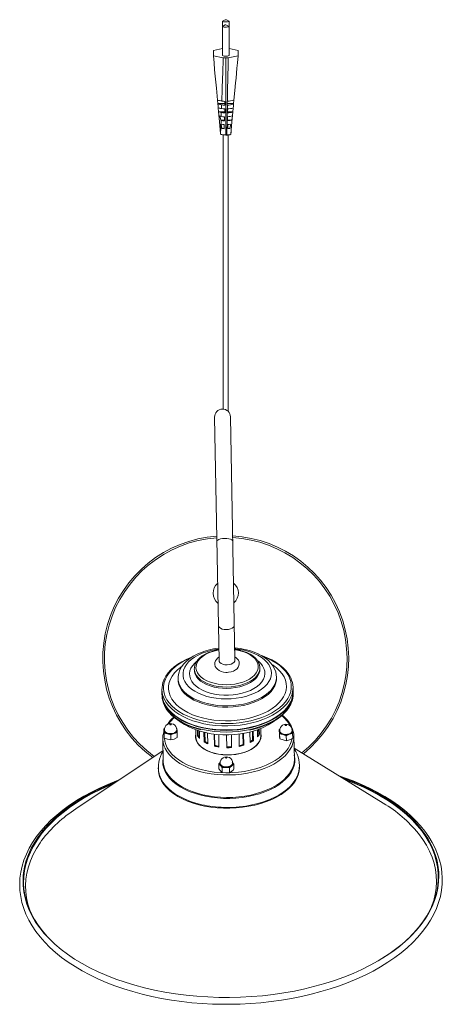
# Model space of a CAD drawing. Header units: millimetres. Extents: x -143 to 785, y -905 to 240.
# Tile 3 of 3: x -143 to 114, y -361 to 240. Entities that reach past the tile are written whole.
import ezdxf

# ---------------------------------------------------------------- set-up
doc = ezdxf.new("R2010")
doc.units = ezdxf.units.MM

msp = doc.modelspace()

# ---------------------------------------------------------------- linework, layer by layer
at = {"color": 7, "linetype": 'Continuous', "lineweight": 15}
for p, q in [((-19.83, 238.96), (-19.83, 218.02)), ((-15.83, 235.81), (-15.83, 238.96)), ((-15.83, 218.02), (-15.83, 235.8)), ((-19.83, 222.38), (-25.33, 221.16)), ((-10.33, 221.16), (-15.83, 222.38)), ((-25.33, 221.16), (-25.33, 217.97)), ((-25.33, 217.97), (-19.33, 216.76)), ((-19.33, 216.76), (-16.33, 216.76)), ((-17.83, 169.56), (-17.83, 216.76)), ((-16.33, 216.76), (-10.33, 217.97)), ((-10.68, 213.72), (-10.33, 217.97)), ((-10.33, 217.97), (-10.33, 221.16)), ((-22.57, 188.75), (-22.75, 190.84)), ((-22.57, 188.75), (-18.34, 188.75)), ((-22.57, 188.75), (-22.57, 188.45)), ((-18.34, 187.77), (-18.34, 190.12)), ((-16.81, 190.12), (-16.91, 190.12)), ((-16.91, 190.12), (-16.91, 187.77)), ((-16.91, 188.75), (-13.08, 188.75)), ((-16.91, 187.77), (-16.85, 187.77)), ((-13.08, 188.75), (-12.9, 190.78)), ((-13.08, 188.38), (-13.08, 188.75)), ((-22.14, 183.7), (-22.35, 186.11)), ((-22.14, 183.7), (-18.47, 183.7)), ((-22.14, 183.7), (-22.14, 183.68)), ((-20.82, 178.65), (-21.44, 181.22)), ((-18.6, 178.25), (-18.6, 180.71)), ((-18.47, 183.06), (-18.47, 185.48)), ((-16.78, 185.48), (-16.78, 183.07)), ((-16.78, 183.7), (-13.51, 183.7)), ((-16.65, 180.73), (-16.65, 178.27)), ((-14.2, 178.65), (-13.74, 181.22)), ((-13.51, 183.7), (-13.31, 186.04)), ((-13.51, 183.6), (-13.51, 183.7)), ((-20.98, 170.16), (-20.7, 178.62)), ((-20.82, 178.65), (-20.7, 178.62)), ((-20.82, 178.65), (-18.6, 178.65)), ((-20.26, 173.6), (-20.61, 176.17)), ((-18.73, 173.43), (-18.73, 175.89)), ((-16.65, 178.65), (-14.2, 178.65)), ((-16.52, 175.91), (-16.52, 173.46)), ((-15.29, 173.6), (-14.69, 176.17)), ((-20.99, 170.34), (-20.99, 170.29)), ((-20.98, 170.21), (-20.98, 170.15)), ((-20.98, 170.16), (-20.98, 170.15)), ((-20.26, 173.6), (-18.73, 173.6)), ((-19.33, 2.18), (-19.33, 169.91)), ((-16.52, 173.46), (-15.29, 173.6)), ((-16.52, 173.6), (-15.29, 173.6)), ((-16.33, 0.78), (-16.33, 169.91)), ((-14.72, 169.97), (-14.55, 171.43)), ((-14.72, 170.63), (-14.72, 170.71)), ((-14.66, 170.15), (-14.66, 170.15)), ((-24.63, -2.64), (-21.93, -151.14)), ((-12.23, -150.97), (-14.93, -2.47)), ((-36.98, -155.86), (-36.99, -156.32)), ((3, -156.1), (3.01, -155.59)), ((3.02, -156.41), (3.01, -155.59)), ((-46.88, -162.25), (-46.86, -163.08)), ((-36.99, -156.32), (-36.97, -157.14)), ((13.13, -161.98), (13.11, -161.16)), ((13.11, -161.26), (13.11, -161.16)), ((23.27, -170.02), (23.23, -167.55)), ((-56.76, -169.01), (-56.71, -171.47)), ((-56.71, -171.72), (-56.71, -171.6)), ((-56.71, -171.72), (-56.69, -172.75)), ((23.28, -170.14), (23.28, -170.26)), ((23.3, -171.29), (23.28, -170.26)), ((-55.15, -192.66), (-55.51, -192.82)), ((-55.51, -192.82), (-55.46, -195.89)), ((-55.37, -195.43), (-55.44, -193.99)), ((-55.38, -197.33), (-55.31, -198.5)), ((-55.37, -195.43), (-55.31, -198.5)), ((-55.37, -195.43), (-53.35, -195.89)), ((-55.29, -193.68), (-55.29, -193.94)), ((-55.29, -193.98), (-55.29, -193.94)), ((-53.35, -195.89), (-51.33, -196.61)), ((-51.33, -196.61), (-49.39, -195.77)), ((-51.33, -196.61), (-51.28, -199.68)), ((-49.39, -195.77), (-47.44, -195.19)), ((-47.38, -198.26), (-49.33, -199.11)), ((-47.67, -193.5), (-47.67, -193.54)), ((-47.67, -193.8), (-47.67, -193.54)), ((-47.44, -195.19), (-47.51, -193.75)), ((-47.44, -195.19), (-47.38, -198.26)), ((-36.15, -193.44), (-36.07, -197.79)), ((-36.06, -193.41), (-36.04, -194.5)), ((-34.98, -197.14), (-35.04, -193.76)), ((-34.98, -197.14), (-34.25, -196.94)), ((-34.3, -194.01), (-34.25, -196.94)), ((-33.83, -194.17), (-33.75, -198.68)), ((-30.99, -200.87), (-31.09, -194.92)), ((-30.53, -195.07), (-30.44, -200.53)), ((-28.93, -195.41), (-28.81, -202.02)), ((-24.76, -203.42), (-24.89, -196.09)), ((-24.6, -196.13), (-24.47, -202.98)), ((-22.09, -196.39), (-21.96, -203.99)), ((-17.25, -204.39), (-17.39, -196.57)), ((-14.27, -203.84), (-14.4, -196.5)), ((-14.39, -196.5), (-14.25, -204.3)), ((-9.59, -203.64), (-9.73, -196.09)), ((-7.18, -202.49), (-7.31, -195.72)), ((-6.99, -195.66), (-6.85, -202.9)), ((-2.96, -201.28), (-3.08, -194.82)), ((-1.48, -199.7), (-1.58, -194.43)), ((-1.01, -194.25), (-0.9, -200.01)), ((1.64, -197.67), (1.56, -193.43)), ((1.96, -195.91), (1.91, -193.29)), ((2.71, -196.06), (1.96, -195.91)), ((2.65, -192.99), (2.71, -196.06)), ((3.5, -193.37), (3.49, -192.65)), ((3.6, -197.07), (3.53, -192.72)), ((14.82, -193.3), (15.22, -193.12)), ((14.82, -193.3), (14.88, -196.37)), ((14.82, -193.3), (14.92, -194.47)), ((14.99, -197.8), (14.88, -196.37)), ((14.92, -194.47), (15.03, -195.9)), ((15.09, -198.97), (14.99, -197.8)), ((15.03, -195.9), (15.09, -198.97)), ((15.03, -195.9), (17.06, -196.35)), ((15.08, -194.13), (15.08, -194.38)), ((17.06, -196.35), (19.1, -197.06)), ((19.1, -197.06), (21.03, -196.19)), ((19.1, -197.06), (19.16, -200.12)), ((22.7, -194.24), (22.69, -193.99)), ((22.85, -194.16), (22.75, -192.99)), ((22.96, -195.6), (22.85, -194.16)), ((22.96, -195.6), (23.02, -198.67)), ((24.02, -211.25), (23.77, -197.52)), ((-56.21, -198.98), (-55.96, -212.7)), ((-53.29, -199.22), (-55.31, -198.5)), ((-51.28, -199.68), (-53.29, -199.22)), ((-49.33, -199.11), (-51.28, -199.68)), ((-35.16, -201.06), (-35.15, -201.36)), ((-30.99, -200.87), (-30.44, -200.53)), ((-24.76, -203.42), (-24.47, -202.98)), ((-14.25, -204.3), (-14.27, -203.84)), ((-6.85, -202.9), (-7.18, -202.49)), ((-0.9, -200.01), (-1.48, -199.7)), ((2.82, -200.66), (2.81, -200.37)), ((17.13, -199.68), (15.09, -198.97)), ((19.16, -200.12), (17.13, -199.68)), ((21.09, -199.53), (19.16, -200.12)), ((-56.08, -206.16), (-109.21, -241.68)), ((78.29, -238.27), (23.91, -204.7)), ((-22.01, -214.14), (-21.19, -213.37)), ((-22.01, -214.14), (-21.95, -217.21)), ((-22.01, -214.14), (-21.03, -215.18)), ((-21.26, -213.98), (-21.25, -214.24)), ((-21.03, -215.18), (-20.05, -216.48)), ((-15.49, -216.64), (-14.18, -215.42)), ((-12.87, -214.46), (-13.85, -213.16)), ((-13.63, -214.1), (-13.64, -213.84)), ((-12.87, -214.46), (-12.82, -217.53)), ((-58.95, -216.77), (-58.94, -216.61)), ((-20.97, -218.51), (-21.95, -217.21)), ((-20, -219.55), (-20.97, -218.51)), ((-20.05, -216.48), (-17.77, -216.43)), ((-20.05, -216.48), (-20, -219.55)), ((-17.71, -219.76), (-20, -219.55)), ((-17.77, -216.43), (-15.49, -216.64)), ((-15.43, -219.71), (-17.71, -219.76)), ((-15.49, -216.64), (-15.43, -219.71)), ((-14.12, -218.76), (-15.43, -219.71))]:
    msp.add_line(p, q, dxfattribs=at)
at = {"color": 8, "linetype": 'Continuous', "lineweight": 15}
msp.add_line((-58.93, -218.13), (-58.95, -216.77), dxfattribs=at)
at = {"color": 7, "linetype": 'Continuous', "lineweight": 15, "flags": 128}
for points in [[(-15.8, 238.99), (-16.9, 239.68), (-17.37, 239.89), (-17.69, 239.96), (-18.21, 239.91), (-19.86, 238.98)], [(-15.8, 235.8), (-16.9, 236.49), (-17.37, 236.7), (-17.69, 236.77), (-18.21, 236.72), (-19.86, 235.79)], [(-19.8, 238.96), (-19.82, 238.93), (-19.64, 238.83), (-19.26, 238.74), (-18.71, 238.67), (-18.07, 238.64), (-17.4, 238.64), (-16.78, 238.69), (-16.27, 238.76), (-15.94, 238.85), (-15.83, 238.96), (-15.83, 238.96)], [(-19.8, 235.78), (-19.82, 235.74), (-19.64, 235.64), (-19.26, 235.55), (-18.71, 235.48), (-18.07, 235.45), (-17.4, 235.46), (-16.78, 235.5), (-16.27, 235.57), (-15.94, 235.67), (-15.83, 235.77), (-15.83, 235.78)], [(-22.79, 190.85), (-23.5, 198.17), (-24.21, 205.47), (-24.58, 209.32), (-24.95, 213.62), (-25.33, 217.97)], [(-20.29, 190.35), (-20.02, 197.41), (-19.75, 204.45), (-19.64, 207.21), (-19.54, 210.26), (-19.43, 213.51), (-19.33, 216.76)], [(-16.81, 190.12), (-16.67, 197.21), (-16.54, 204.28), (-16.49, 207.05), (-16.43, 210.13), (-16.38, 213.45), (-16.33, 216.76)], [(-11.83, 201.42), (-11.54, 204.36), (-11.26, 207.3), (-10.97, 210.36), (-10.68, 213.72)], [(-12.86, 190.79), (-12.28, 196.75), (-11.83, 201.42)], [(-22.36, 186.12), (-22.48, 187.43), (-22.57, 188.45)], [(-20.46, 185.74), (-20.41, 187.03), (-20.38, 188.02)], [(-18.34, 190.12), (-19.15, 190.17), (-19.82, 190.25), (-20.06, 190.3), (-20.13, 190.32), (-20.2, 190.35), (-20.27, 190.35), (-20.29, 190.35)], [(-17.16, 169.64), (-16.99, 179.94), (-16.92, 183.95), (-16.85, 187.77)], [(-13.29, 186.04), (-13.17, 187.36), (-13.08, 188.38)], [(-20.99, 170.31), (-21.64, 177.81), (-22.14, 183.68)], [(-20.62, 181.04), (-21.02, 181.13), (-21.44, 181.22)], [(-20.62, 181.04), (-20.57, 182.34), (-20.54, 183.36)], [(-14.66, 170.15), (-14.01, 177.69), (-13.51, 183.6)], [(-16.65, 178.27), (-15.04, 178.46), (-14.2, 178.65)], [(-14.69, 176.17), (-15.79, 175.98), (-16.52, 175.91)], [(-20.99, 170.3), (-20.99, 170.28), (-20.98, 170.24), (-20.98, 170.2), (-20.98, 170.16), (-20.98, 170.16), (-20.98, 170.16)], [(-17.83, 169.56), (-18.84, 169.59), (-19.73, 169.67), (-20.41, 169.8), (-20.8, 169.95), (-20.86, 170.03)], [(-20.26, 173.6), (-19.52, 173.49), (-18.73, 173.43)], [(-17.18, 169.57), (-17.17, 169.57), (-17.17, 169.57), (-17.17, 169.58), (-17.16, 169.59), (-17.16, 169.6), (-17.16, 169.61), (-17.16, 169.63), (-17.16, 169.64)], [(-22.06, -143.66), (-24.23, -143.94), (-27.17, -144.52), (-30.01, -145.27), (-32.72, -146.2), (-35.28, -147.3), (-37.64, -148.56), (-39.8, -149.98), (-41.72, -151.54), (-43.37, -153.24), (-44.73, -155.06), (-45.76, -156.95), (-46.46, -158.9), (-46.82, -160.86), (-46.85, -162.35)], [(13.08, -161.28), (13.03, -160.01), (12.66, -158.12), (11.98, -156.28), (11, -154.5), (9.74, -152.8), (8.18, -151.19), (6.35, -149.68), (4.26, -148.31), (1.94, -147.08), (-0.58, -146.01), (-3.27, -145.11), (-6.09, -144.39), (-9.02, -143.85), (-12.03, -143.49), (-12.37, -143.48)], [(-38.19, -148.91), (-39.1, -149.25), (-41.96, -150.51), (-44.63, -151.91), (-47.08, -153.44), (-49.29, -155.1), (-51.24, -156.87), (-52.92, -158.74), (-54.31, -160.68), (-55.4, -162.7), (-55.49, -162.95)], [(-22.05, -144.58), (-23.97, -144.94), (-26.27, -145.57), (-28.42, -146.36), (-30.4, -147.3), (-32.17, -148.39), (-33.71, -149.62), (-34.98, -150.95), (-35.95, -152.38), (-36.61, -153.88), (-36.94, -155.4), (-36.94, -155.82)], [(-21.95, -149.11), (-22.7, -149.6), (-23.55, -150.46), (-24.13, -151.43), (-24.45, -152.47), (-24.47, -153.66), (-24.19, -154.74), (-23.65, -155.7), (-22.88, -156.54), (-21.88, -157.25), (-20.65, -157.83), (-19.24, -158.22), (-17.73, -158.4), (-16.94, -158.42)], [(-16.94, -158.42), (-16.11, -158.37), (-14.6, -158.12), (-13.18, -157.66), (-11.87, -156.96), (-10.9, -156.15), (-10.19, -155.22), (-9.75, -154.21), (-9.58, -153.14), (-9.71, -152), (-10.12, -150.98), (-10.77, -150.08), (-11.64, -149.3), (-12.25, -148.94)], [(2.96, -156.15), (2.99, -155.22), (2.73, -153.73), (2.16, -152.29), (1.3, -150.91), (0.14, -149.61), (-1.29, -148.4), (-2.97, -147.31), (-4.89, -146.36), (-6.99, -145.57), (-9.24, -144.94), (-11.62, -144.49), (-12.35, -144.41)], [(21.7, -161.46), (21.51, -161.04), (20.33, -159.1), (18.85, -157.23), (17.09, -155.45), (15.06, -153.78), (12.78, -152.22), (10.26, -150.79), (7.52, -149.49), (4.6, -148.35), (3.97, -148.15)], [(-21.93, -151.14), (-21.82, -151.7), (-21.36, -152.41), (-20.59, -153.01), (-19.55, -153.46), (-18.34, -153.74), (-17.03, -153.82)], [(-17.03, -153.82), (-15.72, -153.69), (-14.52, -153.37), (-13.5, -152.88), (-12.75, -152.25), (-12.32, -151.53), (-12.23, -150.97)], [(-56.71, -171.47), (-56.6, -172.97), (-56.14, -175.09), (-55.33, -177.17), (-54.18, -179.19), (-52.71, -181.14), (-50.92, -182.99), (-48.82, -184.74), (-46.45, -186.36), (-43.81, -187.85), (-40.94, -189.19), (-37.85, -190.37), (-34.58, -191.37), (-31.15, -192.19), (-27.59, -192.82), (-23.94, -193.26), (-20.22, -193.5), (-16.48, -193.55), (-12.73, -193.39), (-9.03, -193.03), (-5.38, -192.47), (-1.84, -191.73), (1.57, -190.8), (4.82, -189.7), (7.88, -188.42)], [(7.88, -188.42), (10.73, -187), (13.33, -185.43), (15.67, -183.73), (17.72, -181.91), (19.48, -180), (20.91, -178.01), (22.01, -175.95), (22.78, -173.85), (23.19, -171.72), (23.27, -170.02)], [(-55.13, -178.92), (-55.03, -179.15), (-53.86, -181.09), (-52.41, -182.96), (-50.66, -184.75), (-48.64, -186.43), (-46.37, -188), (-43.87, -189.44), (-41.14, -190.74), (-38.23, -191.89), (-35.15, -192.88), (-33.07, -193.41)], [(-3.31, -193.75), (-0.78, -193.16), (2.42, -192.22), (5.47, -191.12), (8.34, -189.87), (11.02, -188.47), (13.48, -186.95), (15.71, -185.29), (17.68, -183.53), (19.38, -181.67), (20.78, -179.73), (21.88, -177.72), (21.96, -177.51)], [(-51.09, -190.14), (-51.12, -190.24), (-51.22, -190.33), (-51.36, -190.39), (-51.53, -190.41), (-51.71, -190.4), (-51.85, -190.35), (-51.96, -190.27), (-52, -190.17), (-51.97, -190.07), (-51.87, -189.98), (-51.73, -189.92), (-51.56, -189.9), (-51.39, -189.91), (-51.24, -189.96), (-51.13, -190.04), (-51.09, -190.14)], [(-45.98, -188.23), (-45.61, -188.51), (-42.93, -190.23), (-40.02, -191.77), (-36.9, -193.12), (-33.62, -194.25), (-30.21, -195.16), (-26.71, -195.85), (-23.16, -196.31), (-19.56, -196.56), (-15.96, -196.58), (-12.35, -196.39), (-8.77, -195.98), (-5.23, -195.35), (-1.76, -194.49), (1.64, -193.4), (4.93, -192.07), (8.1, -190.5), (11.09, -188.67), (12.99, -187.25)], [(19.06, -190.81), (18.9, -190.85), (18.72, -190.85), (18.56, -190.81), (18.44, -190.74), (18.38, -190.65), (18.38, -190.55), (18.45, -190.46), (18.58, -190.39), (18.74, -190.35), (18.92, -190.35), (19.08, -190.39), (19.2, -190.46), (19.27, -190.55), (19.26, -190.65), (19.19, -190.74), (19.06, -190.81)], [(-55.44, -193.99), (-55.5, -193.06), (-55.51, -192.82)], [(-55.46, -195.89), (-55.44, -196.23), (-55.38, -197.33)], [(-47.67, -193.8), (-47.82, -194.43), (-48.33, -195.05), (-49.14, -195.56), (-50.19, -195.9), (-51.36, -196.04), (-52.54, -195.97), (-53.62, -195.69), (-54.49, -195.24), (-55.06, -194.65), (-55.29, -193.98)], [(-47.51, -193.75), (-47.56, -193.46), (-47.62, -193.29)], [(-47.51, -193.75), (-47.56, -192.82), (-47.58, -192.58)], [(-36.09, -197.02), (-36.18, -197.58), (-36.22, -198.12)], [(-36.1, -196.36), (-36.19, -196.92), (-36.19, -198.45), (-35.83, -199.95), (-35.12, -201.41), (-34.07, -202.8), (-32.71, -204.09), (-31.05, -205.27), (-29.13, -206.3), (-26.98, -207.18), (-24.64, -207.88), (-22.14, -208.4), (-19.54, -208.72), (-16.89, -208.83)], [(3.6, -197.07), (3.61, -197.24), (3.42, -198.75), (2.88, -200.24), (1.99, -201.67), (0.79, -203.03), (-0.72, -204.29), (-2.51, -205.43), (-4.54, -206.43), (-6.78, -207.26), (-9.19, -207.92), (-11.73, -208.39), (-14.34, -208.67), (-16.99, -208.74), (-19.63, -208.62), (-22.2, -208.29), (-24.67, -207.77), (-26.99, -207.07), (-29.12, -206.19), (-31.01, -205.16), (-32.64, -203.99), (-33.98, -202.7), (-35.01, -201.32), (-35.69, -199.87), (-36.03, -198.37), (-36.07, -197.79)], [(-16.89, -208.83), (-14.22, -208.75), (-11.58, -208.46), (-9.03, -207.98), (-6.61, -207.31), (-4.36, -206.46), (-2.32, -205.45), (-0.53, -204.3), (0.98, -203.02), (2.18, -201.65), (3.06, -200.2), (3.59, -198.7), (3.76, -197.17), (3.58, -195.66), (3.58, -195.64)], [(3.76, -197.39), (3.6, -196.31), (3.59, -196.29)], [(22.7, -194.24), (22.69, -194.39), (22.44, -195.06), (21.83, -195.66), (20.94, -196.12), (19.85, -196.4), (18.66, -196.48), (17.5, -196.35), (16.47, -196.02), (15.68, -195.52), (15.2, -194.91), (15.08, -194.38)], [(21.03, -196.19), (22.53, -195.71), (22.96, -195.6)], [(22.85, -194.16), (22.8, -193.87), (22.76, -193.76)], [(23.02, -198.67), (22.59, -198.88), (21.09, -199.53)], [(-17.14, -210.6), (-17.27, -210.67), (-17.43, -210.71), (-17.61, -210.71), (-17.77, -210.67), (-17.89, -210.6), (-17.95, -210.5), (-17.95, -210.4), (-17.88, -210.31), (-17.75, -210.24), (-17.59, -210.2), (-17.41, -210.2), (-17.25, -210.24), (-17.13, -210.31), (-17.07, -210.4), (-17.07, -210.5), (-17.14, -210.6)], [(-55.96, -212.7), (-55.94, -213.33), (-55.62, -215.45), (-54.95, -217.55), (-53.95, -219.6), (-52.6, -221.58), (-50.94, -223.47), (-48.97, -225.27), (-47.01, -226.74)], [(-13.63, -214.1), (-13.79, -214.75), (-14.31, -215.37), (-15.14, -215.87), (-16.19, -216.2), (-17.36, -216.34), (-18.54, -216.26), (-19.61, -215.98), (-20.47, -215.52), (-21.04, -214.93), (-21.25, -214.26), (-21.25, -214.24)], [(-14.18, -215.42), (-13.17, -214.65), (-12.87, -214.46)], [(15.42, -225.73), (15.49, -225.67), (17.66, -223.9), (19.54, -222.03), (21.11, -220.07), (22.35, -218.04), (23.26, -215.95), (23.82, -213.83), (24.03, -211.69), (24.02, -211.25)], [(-58.43, -220.26), (-58.2, -221.09), (-57.36, -223.26), (-56.17, -225.37), (-54.64, -227.4), (-52.8, -229.35), (-50.65, -231.18), (-48.21, -232.89), (-45.51, -234.47), (-42.56, -235.9), (-39.39, -237.16), (-36.02, -238.25), (-32.49, -239.16), (-30.85, -239.51)], [(-18.75, -361.01), (-15.39, -361.01), (-9.01, -360.86), (-2.65, -360.53), (3.68, -360.03), (9.97, -359.34), (16.2, -358.48), (22.36, -357.44), (28.42, -356.22), (34.38, -354.84), (40.22, -353.29), (45.93, -351.58), (51.5, -349.7), (56.9, -347.67), (62.12, -345.49), (67.17, -343.17), (72.01, -340.7), (76.64, -338.1), (81.05, -335.36), (85.22, -332.51), (89.15, -329.53), (92.83, -326.45), (96.24, -323.27), (99.38, -319.99), (102.24, -316.62), (104.81, -313.18), (107.08, -309.67), (109.04, -306.09), (110.7, -302.47), (112.05, -298.82), (113.08, -295.13), (113.79, -291.43), (114.19, -287.72), (114.27, -284), (114.03, -280.3), (113.48, -276.62), (112.62, -272.96), (111.44, -269.33), (109.96, -265.75), (108.16, -262.22), (106.07, -258.74), (103.68, -255.34), (100.99, -252.01), (98.02, -248.76), (94.76, -245.61), (91.24, -242.56), (87.46, -239.62), (83.42, -236.8), (79.14, -234.1), (74.64, -231.53), (69.91, -229.1), (64.98, -226.82), (59.86, -224.68), (54.55, -222.69), (51.28, -221.59)], [(-12.82, -217.53), (-13.11, -217.83), (-14.12, -218.76)], [(-9.56, -240.52), (-9.49, -240.51), (-5.66, -240.03), (-1.91, -239.36), (1.73, -238.49), (5.22, -237.44), (8.53, -236.22), (11.64, -234.83), (14.53, -233.29), (17.16, -231.61), (19.52, -229.8), (21.58, -227.88), (23.33, -225.87), (24.76, -223.78), (25.85, -221.62), (26.6, -219.43), (26.73, -218.87)], [(52.5, -222.35), (52.78, -222.45), (58.36, -224.49), (63.73, -226.71), (68.88, -229.08), (73.8, -231.61), (78.47, -234.29), (82.89, -237.1), (87.03, -240.05), (90.89, -243.12), (94.45, -246.31), (97.71, -249.61), (100.66, -253), (103.28, -256.48), (105.58, -260.04), (107.54, -263.66), (109.17, -267.35), (110.35, -270.77)], [(-82.81, -224.03), (-84.43, -224.62), (-89.71, -226.75), (-94.81, -229.03), (-99.72, -231.45), (-104.42, -234.01), (-108.9, -236.71), (-113.15, -239.52), (-117.16, -242.46), (-120.92, -245.51), (-124.42, -248.66), (-127.64, -251.91), (-130.59, -255.25), (-133.25, -258.67), (-135.61, -262.16), (-137.68, -265.72), (-139.43, -269.32), (-140.88, -272.97), (-142.01, -276.65), (-142.82, -280.35), (-143.32, -284.06), (-143.5, -287.77), (-143.36, -291.48), (-142.91, -295.17), (-142.15, -298.83), (-141.07, -302.47), (-139.68, -306.07), (-137.99, -309.62), (-135.99, -313.11), (-133.69, -316.54), (-131.1, -319.9), (-128.21, -323.17), (-125.05, -326.35), (-121.61, -329.44), (-117.91, -332.41), (-113.95, -335.27), (-109.75, -338.01), (-105.31, -340.62), (-100.66, -343.09), (-95.79, -345.43), (-90.72, -347.61), (-85.47, -349.65), (-80.05, -351.53), (-74.47, -353.25), (-68.74, -354.8), (-62.89, -356.19), (-56.91, -357.41), (-50.83, -358.45), (-44.67, -359.32), (-38.43, -360.01), (-32.13, -360.52), (-25.8, -360.86), (-19.77, -361), (-18.75, -361.01)], [(-141.32, -282.57), (-141.14, -280.86), (-140.48, -277.05), (-139.47, -273.26), (-138.11, -269.51), (-136.41, -265.8), (-134.37, -262.14), (-131.99, -258.54), (-129.29, -255.01), (-126.27, -251.57), (-122.94, -248.21), (-119.3, -244.96), (-115.38, -241.82), (-111.17, -238.8), (-106.69, -235.91), (-101.96, -233.15), (-96.99, -230.53), (-91.78, -228.07), (-86.36, -225.76), (-84.02, -224.84)], [(-85.76, -226), (-88.89, -227.29), (-94.19, -229.68), (-99.27, -232.21), (-104.11, -234.89), (-108.71, -237.71), (-113.04, -240.66), (-117.09, -243.73), (-120.87, -246.92), (-124.34, -250.22), (-127.51, -253.61), (-130.36, -257.08), (-132.9, -260.64), (-135.1, -264.26), (-136.97, -267.94), (-138.49, -271.66), (-139.67, -275.42), (-140.51, -279.21), (-140.99, -283.02), (-141.12, -286.82), (-140.9, -290.63), (-140.32, -294.41), (-139.4, -298.17), (-138.12, -301.89), (-136.51, -305.57), (-134.55, -309.18), (-132.26, -312.73), (-129.64, -316.2), (-126.7, -319.58), (-124.93, -321.43)], [(-141.12, -287.05), (-141.12, -286.99), (-140.99, -283.18), (-140.5, -279.38), (-139.67, -275.59), (-138.49, -271.83), (-136.97, -268.1), (-135.1, -264.42), (-132.9, -260.8), (-130.36, -257.25), (-127.51, -253.77), (-124.34, -250.38), (-120.86, -247.09), (-117.09, -243.9), (-113.03, -240.83), (-108.7, -237.88), (-104.11, -235.06), (-99.27, -232.38), (-94.19, -229.84), (-88.89, -227.46), (-86.38, -226.42)], [(-86.65, -226.59), (-91.71, -228.76), (-96.43, -230.98)], [(77.77, -332.87), (81.62, -330.36), (85.81, -327.35), (89.73, -324.22), (93.35, -320.97), (96.68, -317.63), (99.69, -314.2), (102.39, -310.68), (104.75, -307.09), (106.79, -303.44), (108.49, -299.74), (109.84, -295.99), (110.85, -292.21), (111.51, -288.42), (111.81, -284.61), (111.76, -280.8), (111.37, -277.01), (110.62, -273.23), (109.52, -269.49), (108.07, -265.79), (106.28, -262.15), (104.16, -258.56), (101.7, -255.05), (98.92, -251.63), (95.83, -248.29), (92.42, -245.06), (88.72, -241.93), (84.73, -238.93), (80.46, -236.05), (75.93, -233.31), (71.14, -230.72), (66.12, -228.27), (60.87, -225.98), (55.41, -223.86), (54.28, -223.45)], [(54.93, -223.85), (55.41, -224.03), (60.87, -226.15), (66.12, -228.44), (71.15, -230.88), (75.93, -233.48), (80.46, -236.22), (84.73, -239.1), (88.72, -242.1), (92.43, -245.22), (95.83, -248.46), (98.93, -251.79), (101.71, -255.22), (104.16, -258.73), (106.29, -262.31), (108.07, -265.96), (109.52, -269.66), (110.62, -273.4), (111.37, -277.17), (111.77, -280.97), (111.83, -282.44)], [(112.15, -281.69), (112.17, -282.46), (112.04, -286.27), (111.56, -290.09), (110.72, -293.89), (109.54, -297.66), (108.01, -301.39), (106.13, -305.08), (103.93, -308.71), (101.39, -312.28), (98.52, -315.76), (95.35, -319.16), (91.86, -322.46), (88.08, -325.66), (84.01, -328.74), (79.67, -331.7), (75.06, -334.53), (70.21, -337.22), (65.11, -339.76), (59.8, -342.15), (54.28, -344.37), (48.56, -346.43), (42.67, -348.32), (36.62, -350.03), (30.43, -351.56), (24.11, -352.9), (17.68, -354.05), (11.17, -355), (4.58, -355.76), (-2.06, -356.32), (-8.74, -356.68), (-15.43, -356.84), (-22.13, -356.8), (-28.8, -356.55), (-35.43, -356.11), (-42, -355.47), (-48.5, -354.62), (-54.9, -353.59), (-61.19, -352.36), (-67.35, -350.94), (-73.37, -349.34), (-79.22, -347.55), (-84.89, -345.59), (-90.36, -343.46), (-95.63, -341.17), (-100.67, -338.71), (-105.46, -336.11), (-110.01, -333.36), (-114.29, -330.48), (-118.29, -327.47), (-122, -324.34), (-125.42, -321.09), (-128.52, -317.75), (-131.31, -314.31), (-133.77, -310.79), (-135.9, -307.2), (-137.69, -303.54), (-139.14, -299.83), (-140.24, -296.08), (-141, -292.3), (-141.4, -288.49), (-141.47, -286.28)]]:
    msp.add_lwpolyline(points, dxfattribs=at)
at = {"color": 8, "linetype": 'Continuous', "lineweight": 15, "flags": 128}
for points in [[(-23.25, -78.47), (-23.16, -78.11), (-22.72, -77.66), (-21.97, -77.25), (-20.95, -76.93), (-19.74, -76.72), (-18.43, -76.63)], [(-18.43, -76.63), (-17.12, -76.67), (-15.91, -76.84), (-14.88, -77.12), (-14.11, -77.5), (-13.66, -77.94), (-13.55, -78.29)], [(-22.32, -129.63), (-22.21, -130.19), (-21.75, -130.89), (-20.98, -131.49), (-19.95, -131.95), (-18.73, -132.22), (-17.42, -132.3)], [(-17.42, -132.3), (-16.11, -132.18), (-14.91, -131.86), (-13.89, -131.36), (-13.14, -130.73), (-12.71, -130.02), (-12.62, -129.45)], [(-22.05, -144.19), (-23.94, -144.46), (-26.86, -145.05), (-29.66, -145.83), (-32.29, -146.77), (-34.72, -147.88), (-36.92, -149.14), (-38.86, -150.53), (-40.51, -152.04), (-41.85, -153.64), (-42.87, -155.31), (-43.56, -157.03), (-43.89, -158.78), (-43.87, -160.54), (-43.5, -162.28), (-42.79, -163.98), (-41.74, -165.62), (-40.36, -167.18), (-38.68, -168.63), (-36.72, -169.96), (-34.49, -171.15), (-32.04, -172.18), (-29.39, -173.05), (-26.58, -173.74), (-23.65, -174.24), (-20.62, -174.54), (-17.55, -174.64), (-14.47, -174.54), (-11.42, -174.25), (-8.44, -173.75), (-5.58, -173.07), (-2.86, -172.21), (-0.32, -171.18), (-0.32, -171.18)], [(-0.32, -171.18), (1.99, -169.99), (4.07, -168.66), (5.86, -167.21), (7.36, -165.66), (8.55, -164.02), (9.4, -162.32), (9.91, -160.58), (10.07, -158.83), (9.87, -157.07), (9.33, -155.35), (8.45, -153.68), (7.23, -152.08), (5.7, -150.57), (3.87, -149.18), (1.78, -147.91), (-0.56, -146.8), (-3.12, -145.85), (-5.85, -145.07), (-8.73, -144.48), (-11.72, -144.08), (-12.36, -144.02)], [(-39.61, -149.71), (-40.76, -150.22), (-43.58, -151.63), (-46.15, -153.19), (-48.46, -154.88), (-50.47, -156.68), (-52.19, -158.58), (-53.58, -160.56), (-54.64, -162.6), (-55.36, -164.68), (-55.72, -166.79), (-55.74, -168.91), (-55.4, -171.01), (-54.71, -173.08), (-53.68, -175.1), (-52.31, -177.05), (-50.63, -178.92), (-48.63, -180.68), (-46.35, -182.32), (-43.8, -183.82), (-41, -185.18), (-37.99, -186.38), (-34.78, -187.4), (-31.41, -188.25), (-27.91, -188.9), (-24.31, -189.37), (-20.64, -189.63), (-16.93, -189.69), (-13.23, -189.56), (-9.55, -189.22), (-5.94, -188.68), (-2.43, -187.96), (0.95, -187.04), (4.17, -185.95), (7.21, -184.7), (7.21, -184.7)], [(-22.04, -144.75), (-24.21, -145.2), (-26.54, -145.88), (-28.69, -146.74), (-30.62, -147.75), (-32.3, -148.9), (-33.69, -150.16), (-34.77, -151.52), (-35.52, -152.94), (-35.93, -154.41), (-35.98, -155.89), (-35.68, -157.35), (-35.03, -158.78), (-34.05, -160.13), (-32.75, -161.39), (-31.15, -162.54), (-29.29, -163.55), (-27.2, -164.4), (-24.93, -165.08), (-22.5, -165.57), (-19.98, -165.87), (-17.39, -165.97), (-14.8, -165.87), (-12.25, -165.57), (-9.79, -165.07), (-7.47, -164.39), (-5.32, -163.53), (-5.32, -163.53)], [(-5.32, -163.53), (-3.39, -162.52), (-1.71, -161.38), (-0.32, -160.11), (0.76, -158.75), (1.51, -157.33), (1.92, -155.86), (1.97, -154.39), (1.67, -152.92), (1.02, -151.5), (0.04, -150.14), (-1.26, -148.88), (-2.86, -147.73), (-4.71, -146.72), (-6.8, -145.87), (-9.08, -145.19), (-11.5, -144.7), (-12.35, -144.58)], [(7.21, -184.7), (10.02, -183.28), (12.59, -181.72), (14.9, -180.04), (16.92, -178.24), (18.63, -176.34), (20.02, -174.36), (21.08, -172.32), (21.8, -170.23), (22.16, -168.12), (22.18, -166.01), (21.84, -163.91), (21.15, -161.83), (20.12, -159.81), (18.76, -157.86), (17.07, -156), (15.07, -154.24), (12.79, -152.6), (10.24, -151.09), (7.45, -149.74), (4.88, -148.7)], [(-44.44, -154.67), (-45.24, -155.24), (-47.29, -156.94), (-49.04, -158.75), (-50.47, -160.65), (-51.56, -162.61), (-52.31, -164.62), (-52.71, -166.66), (-52.75, -168.7), (-52.43, -170.74), (-51.76, -172.74), (-50.73, -174.69), (-49.38, -176.57), (-47.69, -178.35), (-45.7, -180.03), (-43.43, -181.58), (-40.89, -183), (-38.1, -184.26), (-35.11, -185.35), (-31.94, -186.26), (-28.61, -186.99), (-25.17, -187.52), (-21.64, -187.85), (-18.06, -187.99), (-14.47, -187.91), (-10.91, -187.64), (-7.4, -187.16), (-3.99, -186.49), (-0.7, -185.62), (2.42, -184.58), (5.36, -183.37)], [(-35.67, -151.87), (-36.76, -152.84), (-38.06, -154.33), (-39.03, -155.89), (-39.65, -157.51), (-39.92, -159.15), (-39.82, -160.79), (-39.36, -162.41), (-38.55, -163.98), (-37.39, -165.48), (-35.91, -166.88), (-34.14, -168.15), (-32.09, -169.29), (-29.8, -170.27), (-27.31, -171.07), (-24.66, -171.69), (-21.88, -172.11), (-19.03, -172.33), (-16.14, -172.34), (-13.27, -172.14), (-10.45, -171.75), (-7.74, -171.15), (-5.17, -170.37), (-2.78, -169.41)], [(-4.69, -164.8), (-2.7, -163.76), (-0.96, -162.58), (0.49, -161.28), (1.63, -159.89), (2.44, -158.43), (2.9, -156.92), (3, -156.1)], [(-2.78, -169.41), (-0.62, -168.29), (1.28, -167.03), (2.9, -165.64), (4.2, -164.16), (5.17, -162.6), (5.8, -160.98), (6.06, -159.34), (5.96, -157.69), (5.5, -156.07), (4.69, -154.5), (3.53, -153.01), (2.06, -151.61), (1.67, -151.3)], [(5.36, -183.37), (8.08, -182), (10.55, -180.48), (12.74, -178.84), (14.65, -177.08), (16.24, -175.23), (17.5, -173.3), (18.42, -171.31), (19, -169.28), (19.21, -167.24), (19.07, -165.19), (18.58, -163.17), (17.73, -161.19), (16.54, -159.28), (15.02, -157.45), (13.18, -155.71), (11.04, -154.09), (10.58, -153.78)], [(-36.99, -156.32), (-36.9, -157.28), (-36.47, -158.77), (-35.69, -160.22), (-34.58, -161.59), (-33.16, -162.87), (-31.45, -164.01), (-29.48, -165.02), (-27.28, -165.86), (-24.91, -166.53), (-22.39, -167), (-19.77, -167.28), (-17.11, -167.36), (-14.44, -167.24), (-11.82, -166.91), (-9.29, -166.39), (-6.9, -165.68), (-4.69, -164.8)], [(-36.97, -157.14), (-36.88, -158.1), (-36.45, -159.6), (-35.68, -161.04), (-34.57, -162.42), (-33.14, -163.69), (-31.43, -164.83), (-29.46, -165.84), (-27.27, -166.68), (-24.89, -167.35), (-22.37, -167.82), (-19.76, -168.1), (-17.09, -168.18), (-14.43, -168.06), (-11.81, -167.73), (-9.28, -167.21), (-6.89, -166.5), (-4.67, -165.62)], [(-4.67, -165.62), (-2.68, -164.58), (-0.94, -163.4), (0.51, -162.1), (1.64, -160.71), (2.45, -159.25), (2.91, -157.74), (3.02, -156.33)], [(1.57, -174.97), (4.02, -173.72), (6.22, -172.33), (8.15, -170.82), (9.79, -169.2), (11.12, -167.5), (12.12, -165.72), (12.78, -163.9), (13.09, -162.05), (13.11, -161.26)], [(1.58, -175.79), (4.03, -174.54), (6.23, -173.15), (8.17, -171.64), (9.81, -170.02), (11.13, -168.32), (12.13, -166.54), (12.79, -164.72), (13.1, -162.87), (13.13, -162)], [(-46.88, -162.33), (-46.81, -163.21), (-46.42, -165.05), (-45.68, -166.84), (-44.61, -168.58), (-43.21, -170.23), (-41.5, -171.78), (-39.5, -173.22), (-37.24, -174.52), (-34.74, -175.67), (-32.03, -176.66), (-29.14, -177.47), (-26.11, -178.1), (-22.97, -178.53), (-19.75, -178.77), (-16.51, -178.81), (-13.27, -178.64), (-10.07, -178.28), (-6.95, -177.72), (-3.95, -176.98), (-1.1, -176.06), (1.57, -174.97)], [(-46.86, -163.11), (-46.8, -164.04), (-46.41, -165.87), (-45.67, -167.66), (-44.59, -169.4), (-43.19, -171.05), (-41.48, -172.61), (-39.49, -174.04), (-37.22, -175.34), (-34.72, -176.49), (-32.01, -177.48), (-29.12, -178.29), (-26.09, -178.92), (-22.95, -179.35), (-19.74, -179.59), (-16.49, -179.63), (-13.25, -179.46), (-10.06, -179.1), (-6.94, -178.55), (-3.93, -177.8), (-1.08, -176.88), (1.58, -175.79)], [(23.28, -170.26), (23.28, -170.38), (23.12, -172.52), (22.62, -174.64), (21.76, -176.74), (20.57, -178.78), (19.06, -180.75), (17.22, -182.64), (15.09, -184.42), (12.68, -186.09), (10.01, -187.63), (7.11, -189.01), (4, -190.24), (0.7, -191.31), (-2.74, -192.19), (-6.32, -192.88), (-9.98, -193.39), (-13.7, -193.69), (-17.45, -193.8), (-21.19, -193.71), (-24.89, -193.41), (-28.52, -192.92), (-32.05, -192.24), (-35.44, -191.37), (-38.67, -190.32), (-41.7, -189.11), (-44.52, -187.73), (-47.09, -186.2), (-49.39, -184.54), (-51.41, -182.77), (-53.12, -180.89), (-54.51, -178.92), (-55.57, -176.88), (-56.29, -174.79), (-56.66, -172.67), (-56.71, -171.72)], [(7.84, -185.96), (10.68, -184.53), (13.28, -182.96), (15.62, -181.26), (17.68, -179.45), (19.43, -177.54), (20.87, -175.54), (21.97, -173.49), (22.11, -173.16)], [(-55.28, -174.9), (-54.23, -176.72), (-52.75, -178.67), (-50.96, -180.53), (-48.87, -182.28), (-46.49, -183.9), (-43.86, -185.39), (-40.98, -186.73), (-37.9, -187.9), (-34.62, -188.9), (-31.19, -189.73), (-27.64, -190.36), (-23.99, -190.8), (-20.27, -191.04), (-16.52, -191.08), (-12.78, -190.92), (-9.07, -190.56), (-5.43, -190.01), (-1.89, -189.27), (1.52, -188.34), (4.77, -187.23), (7.84, -185.96)], [(22.03, -177.23), (21.78, -177.77), (20.59, -179.81), (19.08, -181.78), (17.24, -183.67), (15.11, -185.45), (12.7, -187.12), (10.03, -188.66), (7.13, -190.04), (4.02, -191.27), (0.72, -192.33), (-2.73, -193.22), (-6.3, -193.91), (-9.96, -194.42), (-13.68, -194.72), (-17.43, -194.83), (-21.17, -194.74), (-24.87, -194.44), (-28.5, -193.95), (-32.03, -193.27), (-35.42, -192.4), (-38.65, -191.35), (-41.68, -190.13), (-44.5, -188.76), (-47.07, -187.23), (-49.37, -185.57), (-51.39, -183.8), (-53.1, -181.91), (-54.49, -179.95), (-55.21, -178.65)], [(-47.67, -193.54), (-47.82, -194.18), (-48.33, -194.8), (-49.15, -195.3), (-50.19, -195.64), (-51.36, -195.78), (-52.55, -195.71), (-53.63, -195.44), (-54.49, -194.98), (-55.07, -194.39), (-55.29, -193.73), (-55.29, -193.69)], [(20.94, -195.86), (19.85, -196.15), (18.66, -196.23), (17.5, -196.1), (16.47, -195.77), (15.68, -195.27), (15.2, -194.65), (15.08, -194.13)], [(-55.21, -198.6), (-54.99, -200.35), (-54.41, -202.43), (-53.48, -204.47), (-52.21, -206.44), (-50.62, -208.34), (-48.72, -210.13), (-46.52, -211.81), (-44.05, -213.36), (-41.33, -214.76), (-38.37, -216.01), (-35.22, -217.08), (-31.9, -217.98), (-28.43, -218.7), (-24.86, -219.22), (-21.2, -219.54), (-17.5, -219.67), (-16.58, -219.67)], [(22.67, -203.11), (22.6, -203.28), (21.52, -205.34), (20.12, -207.34), (18.39, -209.26), (16.36, -211.08), (14.05, -212.79), (11.47, -214.37), (8.64, -215.81), (5.6, -217.1), (2.36, -218.22), (-1.03, -219.16), (-4.57, -219.92), (-8.2, -220.5), (-11.9, -220.87), (-15.65, -221.05), (-19.39, -221.02), (-23.11, -220.8), (-26.77, -220.38), (-30.34, -219.76), (-33.78, -218.96), (-37.07, -217.97), (-40.17, -216.81), (-43.07, -215.48), (-45.73, -214.01), (-48.12, -212.4), (-50.24, -210.66), (-52.06, -208.81), (-53.57, -206.87), (-54.74, -204.86), (-54.79, -204.76)], [(-15.29, -219.65), (-13.79, -219.59), (-10.11, -219.31), (-6.47, -218.84), (-2.93, -218.17), (0.5, -217.31), (3.77, -216.27), (6.86, -215.06), (9.74, -213.69), (12.39, -212.18), (14.78, -210.53), (16.88, -208.76), (18.69, -206.89), (20.18, -204.94), (21.34, -202.91), (22.16, -200.84), (22.6, -198.96)], [(23.98, -208.8), (23.99, -208.85), (24.31, -210.99), (24.28, -213.15), (23.89, -215.3), (23.15, -217.42), (22.07, -219.49), (20.65, -221.51), (18.91, -223.44), (16.87, -225.28), (14.54, -227), (11.93, -228.6), (9.09, -230.05), (6.02, -231.35), (2.76, -232.47), (-0.66, -233.43), (-4.22, -234.19), (-7.88, -234.77), (-11.62, -235.15), (-15.39, -235.33), (-19.16, -235.3), (-22.91, -235.08), (-26.6, -234.65), (-30.19, -234.03), (-33.66, -233.22), (-36.97, -232.22), (-40.1, -231.05), (-43.02, -229.72), (-45.69, -228.23), (-48.11, -226.61), (-50.25, -224.86), (-52.08, -223), (-53.6, -221.04), (-54.78, -219.01), (-55.62, -216.92), (-56.12, -214.79), (-56.26, -212.64), (-56.05, -210.49), (-56.01, -210.26)], [(27.19, -216.06), (27.19, -216.45), (26.98, -218.68), (26.4, -220.9), (25.48, -223.08), (24.22, -225.22), (22.62, -227.28), (20.7, -229.25), (18.48, -231.12), (15.98, -232.87), (13.21, -234.49), (10.2, -235.96), (6.97, -237.27), (3.56, -238.41), (-0.02, -239.37), (-3.72, -240.15), (-7.53, -240.73), (-11.41, -241.11), (-15.33, -241.29), (-19.24, -241.26), (-23.14, -241.03), (-26.97, -240.6), (-30.71, -239.98), (-34.32, -239.16), (-37.79, -238.15), (-41.07, -236.97), (-44.14, -235.62), (-46.98, -234.11), (-49.56, -232.46), (-51.87, -230.68), (-53.87, -228.78), (-55.56, -226.78), (-56.92, -224.7), (-57.94, -222.56), (-58.61, -220.36), (-58.91, -218.47)], [(-14.32, -215.11), (-15.14, -215.61), (-16.19, -215.95), (-17.36, -216.08), (-18.55, -216), (-19.62, -215.72), (-20.48, -215.26), (-21.04, -214.67), (-21.26, -214.01), (-21.26, -213.99)], [(-13.64, -213.84), (-13.8, -214.49), (-14.32, -215.11)], [(-47.01, -226.74), (-46.71, -226.94), (-44.18, -228.49), (-41.4, -229.89), (-38.4, -231.13), (-35.2, -232.21), (-31.83, -233.11), (-28.32, -233.82), (-24.7, -234.34), (-21.01, -234.66), (-17.27, -234.79)], [(-17.27, -234.79), (-13.52, -234.71), (-9.8, -234.43), (-6.12, -233.96), (-2.54, -233.29), (0.93, -232.44), (4.25, -231.4), (7.4, -230.2), (10.33, -228.83), (13.04, -227.32), (15.42, -225.73)], [(-17.29, -240.87), (-13.38, -240.79), (-9.56, -240.52)], [(107.58, -301.82), (107.74, -301.4), (109.02, -297.65), (109.94, -293.87), (110.51, -290.08), (110.73, -286.27), (110.59, -282.47), (110.1, -278.68), (109.25, -274.92), (108.06, -271.19), (106.51, -267.51), (104.62, -263.88), (102.4, -260.32), (99.84, -256.84), (99.71, -256.67)], [(-130.12, -261.1), (-131.04, -262.39), (-133.34, -265.99), (-135.31, -269.65), (-136.93, -273.36), (-138.21, -277.11), (-139.13, -280.89), (-139.7, -284.69), (-139.92, -288.5), (-139.78, -292.3), (-139.29, -296.09), (-138.45, -299.85), (-137.25, -303.58), (-136.16, -306.26)], [(-141.47, -286.28), (-141.44, -284.68), (-141.32, -282.57)]]:
    msp.add_lwpolyline(points, dxfattribs=at)
at = {"color": 7, "linetype": 'Continuous', "lineweight": 15}
for centre, radius, start, end in [((-18.31, 220.99), 3.33, 242.98631, 278.39669), ((-17.34, 220.99), 3.33, 261.60331, 297.01369), ((-61.61, -11.87), 206.41, 78.45337, 79.16209), ((-47.8, 52.55), 138.22, 78.55685, 79.48377), ((-15.61, 218.69), 31.04, 261.17679, 264.96642), ((-18.91, 212.52), 24.83, 274.75044, 283.57619), ((-19.09, 215.75), 25.72, 275.07898, 284.01825), ((-40.7, 86.89), 100.91, 78.42628, 79.52736), ((-36.55, 108.46), 76.6, 77.93507, 79.161), ((-18.86, 185.5), 4.8, 248.51416, 273.07909), ((-18.33, 191.41), 8.35, 254.64541, 269.03224), ((-25.1, 143.59), 42.41, 80.99785, 83.70681), ((-18.32, 206.28), 20.85, 274.23733, 283.9586), ((-17.71, 199.21), 16.17, 273.31449, 285.08622), ((-17.41, 194.05), 13.34, 273.27819, 285.98559), ((-18.83, 183.12), 4.87, 247.50755, 272.73679), ((-18.76, 182.01), 6.12, 252.46399, 270.29598), ((-18.56, 174.93), 5.34, 243.07258, 277.88568), ((-17.82, 189.32), 19.69, 269.99297, 271.94137), ((-17.82, 188), 18.44, 269.9914, 272.00729), ((-16.59, 172.89), 3.37, 260.02935, 302.898), ((-16.81, 174.8), 5.17, 266.18867, 293.69013), ((-19.78, -2.55), 4.85, 1.04308, 181.04308), ((-17.83, -150), 75, 94.19352, 233.58023), ((-17.83, -150), 75, 309.14396, 86.77774), ((-17.83, -110), 7.72, 129.9886, 232.09756), ((-17.83, -110), 7.72, 309.9886, 52.09756), ((9.64, -167.8), 13.58, 336.72104, 26.5274), ((-43.12, -168.76), 13.62, 156.01504, 206.79183), ((-42.83, -172.4), 13.86, 181.42304, 206.78329), ((9.56, -171.48), 13.74, 335.22965, 0.77614), ((-37.91, -199.94), 18.33, 129.1759, 147.94467), ((5.52, -199.41), 18.52, 25.6964, 53.44068), ((-51.47, -193.43), 3.79, 0.51227, 183.85346), ((18.89, -193.87), 3.78, 358.24477, 183.87443), ((10.18, -197.77), 13.58, 336.85417, 26.75687), ((-42.75, -198.75), 13.46, 161.1388, 206.53884), ((-54.05, -193.93), 1.39, 153.51441, 182.48378), ((-53, -193.4), 2.52, 193.63051, 261.86923), ((-51.56, -189.54), 6.59, 254.2014, 289.22742), ((-49.85, -193.45), 2.36, 281.39295, 352.71847), ((-29.65, -193.32), 6.5, 181.0589, 190.44819), ((-26.64, -191.78), 9.91, 212.72238, 224.14559), ((-26.77, -192.22), 8.84, 212.26969, 217.64447), ((-5.39, -192.15), 8.25, 328.10188, 332.89289), ((-5.56, -191.74), 9.33, 320.50838, 332.40796), ((-2.94, -192.83), 6.46, 355.27321, 1.04046), ((16.3, -194.37), 1.38, 154.09801, 184.03419), ((17.41, -193.79), 2.57, 195.13308, 262.27627), ((18.81, -189.99), 6.59, 254.67892, 289.72501), ((20.55, -193.93), 2.31, 281.8428, 354.30909), ((-20.94, -184.42), 19.28, 238.58159, 245.91106), ((-20.92, -185.07), 18.15, 238.3912, 244.22008), ((-17.31, -174.19), 30.16, 255.69549, 261.13236), ((-17.29, -175.06), 28.83, 255.57546, 260.67116), ((-16.72, -170.58), 33.35, 269.06014, 274.21536), ((-16.74, -169.64), 34.75, 269.16437, 274.11113), ((-15.78, -175.86), 27.99, 282.75252, 287.88703), ((-15.8, -175), 29.31, 282.22069, 287.76345), ((-11.37, -185.93), 16.96, 299.69568, 305.67105), ((-11.47, -185.15), 18.24, 297.832, 305.43833), ((-41.25, -216.13), 17.65, 147.10971, 193.52923), ((-17.47, -213.74), 3.79, 358.43175, 183.84115), ((9.92, -215.12), 17.19, 347.33816, 35.52266), ((-19.99, -214.22), 1.41, 153.76555, 222.58408), ((-17.9, -211.9), 4.53, 226.36187, 271.68358), ((-17.37, -210.95), 5.49, 265.83442, 305.56649), ((-15, -214.14), 1.52, 302.80179, 27.93651), ((35.9, -309.26), 82.69, 39.4955, 59.15804), ((-65.04, -310.22), 81.54, 122.7972, 142.95102)]:
    msp.add_arc(centre, radius, start, end, dxfattribs=at)
at = {"color": 8, "linetype": 'Continuous', "lineweight": 15}
for centre, radius, start, end in [((-17.83, -150), 74, 94.23613, 233.85942), ((-17.83, -150), 74, 308.8745, 86.71999), ((-34.08, -202.61), 22.49, 132.39931, 144.87974), ((3.95, -199.9), 19.53, 27.89946, 50.73958), ((20.55, -193.74), 2.16, 280.40769, 353.29799), ((-16.98, -169.24), 71.63, 258.8338, 269.75607), ((69.76, -283.08), 42.41, 1.88014, 16.87666)]:
    msp.add_arc(centre, radius, start, end, dxfattribs=at)

doc.saveas('drawing.dxf')
